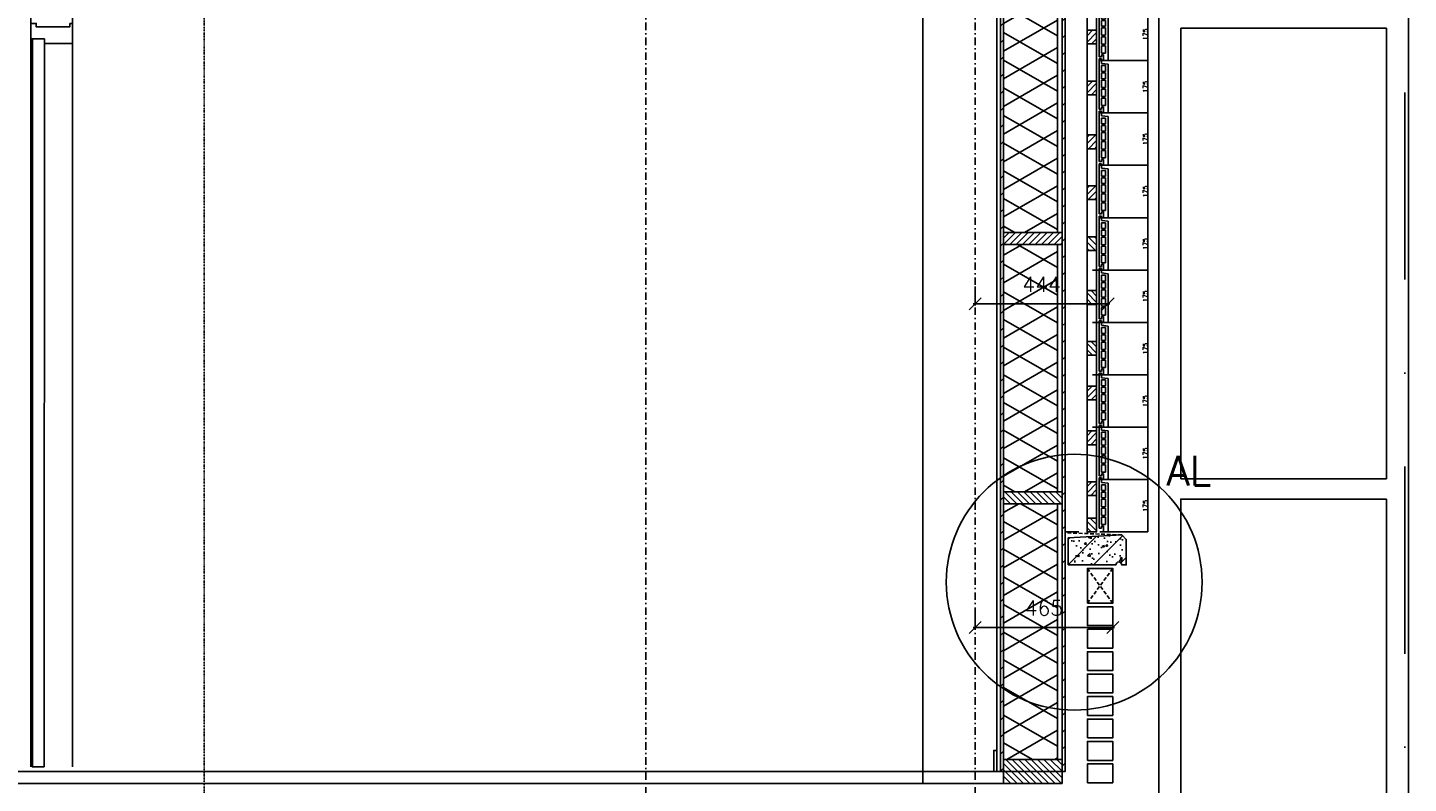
# Model space of a CAD drawing. Extents: x 149262 to 371235, y 141599 to 287858.
# Tile 54 of 60: x 160423 to 165035, y 189402 to 191927. Entities that reach past the tile are written whole.
import ezdxf

# ---------------------------------------------------------------- set-up
doc = ezdxf.new("R2010")
doc.units = 0
doc.header["$LTSCALE"] = 50
doc.header["$MEASUREMENT"] = 0
doc.header["$PDMODE"] = 3
doc.header["$PDSIZE"] = 0.1
for name, pattern in [('DASHDOT', [1, 0.5, -0.25, 0, -0.25]), ('DD1', [2.66667, 1.66667, -0.5, 0, -0.5]), ('HIDDEN', [0.375, 0.25, -0.125])]:
    doc.linetypes.add(name, pattern=pattern)
doc.layers.get('0').update_dxf_attribs({"linetype": 'CONTINUOUS'})
doc.layers.get('DEFPOINTS').update_dxf_attribs({"linetype": 'CONTINUOUS'})
for name, color, linetype in [('_DETAILNUMMERS', 4, 'CONTINUOUS'), ('_DETAILNUMMERSTEKST', 4, 'CONTINUOUS'), ('A--01A1_ACEER', 1, 'CONTINUOUS'), ('A--A21--_F-23-', 9, 'CONTINUOUS'), ('A--A25--_F--3-', 9, 'CONTINUOUS'), ('A--A26--_F--3-', 9, 'CONTINUOUS'), ('A--A42--_F--3-', 9, 'CONTINUOUS'), ('A--A42--_F-23-', 9, 'CONTINUOUS'), ('A--L13DC4_VLOEREN', 4, 'HIDDEN'), ('A--L21--', 3, 'CONTINUOUS'), ('A--L21D1_BUITENWAND', 1, 'CONTINUOUS'), ('A--L21D3_BUITENWAND', 3, 'CONTINUOUS'), ('A--L21DC1_BUITENWAND', 1, 'HIDDEN'), ('A--L23--', 7, 'CONTINUOUS'), ('A--L23--_F--3-', 7, 'CONTINUOUS'), ('A--L25--', 7, 'CONTINUOUS'), ('A--L25--_F-23-', 7, 'CONTINUOUS'), ('A--L26--_F--3-', 7, 'CONTINUOUS'), ('A--L31--', 2, 'CONTINUOUS'), ('A--L31A1_BUITENKOZIJN', 1, 'CONTINUOUS'), ('A--L32--_F123-', 1, 'CONTINUOUS'), ('A--L42--', 7, 'CONTINUOUS'), ('A--L42--_F--3-', 7, 'CONTINUOUS'), ('A--L42--_F-23-', 7, 'CONTINUOUS'), ('A--M$1A-_F123-', 1, 'CONTINUOUS'), ('STRAMIEN', 8, 'DD1'), ('X--LR---_CP', 7, 'CONTINUOUS')]:
    doc.layers.add(name, color=color, linetype=linetype)
doc.styles.add('ALFA-0_25', font='ROMANS')
doc.styles.add('HIEMSTRA', font='romans.shx')
doc.dimstyles.new('ALFA25', dxfattribs={"dimtxt": 50, "dimasz": 2, "dimexe": 0.3, "dimexo": 0.3, "dimgap": 2, "dimtad": 1, "dimdec": 0, "dimzin": 0, "dimdsep": 46, "dimtxsty": 'HIEMSTRA', "dimblk1": 'OBLIQUE', "dimblk2": 'OBLIQUE', "dimsah": 1, "dimcen": 0.09, "dimdle": 0.3, "dimclrd": 1, "dimclre": 1, "dimclrt": 2, "dimadec": 0, "dimazin": 0, "dimtfac": 0.75, "dimtdec": 4, "dimtix": 1, "dimtmove": 2, "dimatfit": 3, "dimldrblk": 'OBLIQUE', "dimfxl": 0, "dimtvp": 625, "dimtolj": 1, "dimtzin": 0, "dimarcsym": 0})
doc.dimstyles.new('STANDARD$0', dxfattribs={"dimscale": 30, "dimtxt": 2.5, "dimasz": 2, "dimexe": 2, "dimexo": 0, "dimgap": 2, "dimtad": 1, "dimdec": 0, "dimzin": 0, "dimdsep": 46, "dimtxsty": 'ALFA-0_25', "dimblk1": 'OBLIQUE', "dimblk2": 'OBLIQUE', "dimsah": 1, "dimcen": -3, "dimdle": 2, "dimclrd": 1, "dimclre": 1, "dimclrt": 2, "dimadec": 0, "dimazin": 0, "dimtfac": 0.666667, "dimtofl": 0, "dimtmove": 2, "dimatfit": 3, "dimldrblk": 'OBLIQUE', "dimfxl": 0, "dimtvp": 0.833333, "dimtolj": 1, "dimtzin": 0, "dimarcsym": 0})

# ---------------------------------------------------------------- blocks, each defined once
blk = doc.blocks.new('*U595')
at = {"layer": 'A--A42--_F-23-', "linetype": 'Continuous'}
h = blk.add_hatch(dxfattribs=at)
h.set_pattern_fill('ALFALINE', color=256, scale=40, style=0)
h.set_pattern_definition([(45, (-163884.01, -189441.78), (-28.284271, 28.284271), [])])
h.paths.add_polyline_path([(0, 0), (-5, 0), (-5, 4315.5), (0, 4315.5), (5, 4315.5), (5, 0)])
at = {"layer": 'A--L42--_F-23-', "color": 2, "linetype": 'Continuous'}
for points in [[(0, 0), (-5, 0), (-5, 4315.5), (0, 4315.5)], [(0, 0), (5, 0), (5, 4315.5), (0, 4315.5)]]:
    blk.add_lwpolyline(points, dxfattribs=at)
blk = doc.blocks.new('ARGE175GR')
at = {"layer": 'A--L21D3_BUITENWAND', "color": 8}
for p, q in [((-8, 153), (-30, 150.5)), ((-30, 150.5), (-30, -12.5)), ((-22, 145.5), (-22, 126)), ((-8, 145.5), (-22, 145.5)), ((0, 168), (-8, 168)), ((-8, 153), (-8, 168)), ((-8, 126), (-8, 145.5)), ((0, 0), (0, 168)), ((-8, 126), (-22, 126)), ((-8, 121), (-22, 121)), ((-22, 121), (-22, 102)), ((-22, 102), (-8, 102)), ((-22, 97), (-22, 72)), ((-22, 97), (-8, 97)), ((-8, 102), (-8, 121)), ((-8, 72), (-8, 97)), ((-22, 72), (-8, 72)), ((-22, 67), (-22, 42)), ((-22, 67), (-8, 67)), ((-8, 42), (-8, 67)), ((-22, 42), (-8, 42)), ((-22, 37), (-22, 12)), ((-22, 37), (-8, 37)), ((-22, 12), (-8, 12)), ((-15, 7), (-15, -12.5)), ((-15, 7), (-8, 7)), ((-8, 12), (-8, 37)), ((-8, 7), (-8, 0)), ((-8, 0), (0, 0)), ((-30, -12.5), (-15, -12.5))]:
    blk.add_line(p, q, dxfattribs=at)
blk = doc.blocks.new('_OBLIQUE')
at = {"color": 0, "linetype": 'ByBlock'}
blk.add_line((-0.5, -0.5), (0.5, 0.5), dxfattribs=at)
blk = doc.blocks.new('*D299')
at = {"layer": 'A--M$1A-_F123-', "color": 1, "lineweight": -2}
for p, q in [((163980.1, 190591.8), (164164.6, 190591.8)), ((164164.6, 190416.7), (164164.6, 190591.9)), ((164005.1, 190416.8), (164164.6, 190416.8))]:
    blk.add_line(p, q, dxfattribs=at)
at = {"layer": 'DEFPOINTS', "color": 0}
for p in [(163980, 190591.8), (164164.6, 190591.8), (164005, 190416.8)]:
    blk.add_point(p, dxfattribs=at)
at = {"layer": 'A--M$1A-_F123-', "color": 1, "lineweight": -2, "xscale": 0.6, "yscale": 0.6, "zscale": 0.6}
for p, rotation in [((164164.6, 190591.8), 90), ((164164.6, 190416.8), 270)]:
    blk.add_blockref('_OBLIQUE', p, dxfattribs=dict(at, rotation=rotation))
at = {"layer": 'A--M$1A-_F123-', "color": 2, "insert": (164156.5, 190504.3), "char_height": 15, "attachment_point": 5, "rotation": 90, "style": 'HIEMSTRA'}
blk.add_mtext('\\A1;175', dxfattribs=at)
blk = doc.blocks.new('*D300')
at = {"layer": 'A--M$1A-_F123-', "color": 1, "lineweight": -2}
for p, q in [((163980.1, 190766.8), (164164.6, 190766.8)), ((164164.6, 190591.7), (164164.6, 190766.9)), ((163980.1, 190591.8), (164164.6, 190591.8))]:
    blk.add_line(p, q, dxfattribs=at)
at = {"layer": 'DEFPOINTS', "color": 0}
for p in [(163980, 190766.8), (164164.6, 190766.8), (163980, 190591.8)]:
    blk.add_point(p, dxfattribs=at)
at = {"layer": 'A--M$1A-_F123-', "color": 1, "lineweight": -2, "xscale": 0.6, "yscale": 0.6, "zscale": 0.6}
for p, rotation in [((164164.6, 190766.8), 90), ((164164.6, 190591.8), 270)]:
    blk.add_blockref('_OBLIQUE', p, dxfattribs=dict(at, rotation=rotation))
at = {"layer": 'A--M$1A-_F123-', "color": 2, "insert": (164156.5, 190679.3), "char_height": 15, "attachment_point": 5, "rotation": 90, "style": 'HIEMSTRA'}
blk.add_mtext('\\A1;175', dxfattribs=at)
blk = doc.blocks.new('*D301')
at = {"layer": 'A--M$1A-_F123-', "color": 1, "lineweight": -2}
for p, q in [((163980.1, 190941.8), (164164.6, 190941.8)), ((164164.6, 190766.7), (164164.6, 190941.9)), ((163980.1, 190766.8), (164164.6, 190766.8))]:
    blk.add_line(p, q, dxfattribs=at)
at = {"layer": 'DEFPOINTS', "color": 0}
for p in [(163980, 190941.8), (164164.6, 190941.8), (163980, 190766.8)]:
    blk.add_point(p, dxfattribs=at)
at = {"layer": 'A--M$1A-_F123-', "color": 1, "lineweight": -2, "xscale": 0.6, "yscale": 0.6, "zscale": 0.6}
for p, rotation in [((164164.6, 190941.8), 90), ((164164.6, 190766.8), 270)]:
    blk.add_blockref('_OBLIQUE', p, dxfattribs=dict(at, rotation=rotation))
at = {"layer": 'A--M$1A-_F123-', "color": 2, "insert": (164156.5, 190854.3), "char_height": 15, "attachment_point": 5, "rotation": 90, "style": 'HIEMSTRA'}
blk.add_mtext('\\A1;175', dxfattribs=at)
blk = doc.blocks.new('*D302')
at = {"layer": 'A--M$1A-_F123-', "color": 1, "lineweight": -2}
for p, q in [((163980.1, 191116.8), (164164.6, 191116.8)), ((164164.6, 190941.7), (164164.6, 191116.9)), ((163980.1, 190941.8), (164164.6, 190941.8))]:
    blk.add_line(p, q, dxfattribs=at)
at = {"layer": 'DEFPOINTS', "color": 0}
for p in [(163980, 191116.8), (164164.6, 191116.8), (163980, 190941.8)]:
    blk.add_point(p, dxfattribs=at)
at = {"layer": 'A--M$1A-_F123-', "color": 1, "lineweight": -2, "xscale": 0.6, "yscale": 0.6, "zscale": 0.6}
for p, rotation in [((164164.6, 191116.8), 90), ((164164.6, 190941.8), 270)]:
    blk.add_blockref('_OBLIQUE', p, dxfattribs=dict(at, rotation=rotation))
at = {"layer": 'A--M$1A-_F123-', "color": 2, "insert": (164156.5, 191029.3), "char_height": 15, "attachment_point": 5, "rotation": 90, "style": 'HIEMSTRA'}
blk.add_mtext('\\A1;175', dxfattribs=at)
blk = doc.blocks.new('*D303')
at = {"layer": 'A--M$1A-_F123-', "color": 1, "lineweight": -2}
for p, q in [((164005.1, 191291.8), (164164.6, 191291.8)), ((164164.6, 191116.7), (164164.6, 191291.9)), ((164005.1, 191116.8), (164164.6, 191116.8))]:
    blk.add_line(p, q, dxfattribs=at)
at = {"layer": 'DEFPOINTS', "color": 0}
for p in [(164005, 191291.8), (164164.6, 191291.8), (164005, 191116.8)]:
    blk.add_point(p, dxfattribs=at)
at = {"layer": 'A--M$1A-_F123-', "color": 1, "lineweight": -2, "xscale": 0.6, "yscale": 0.6, "zscale": 0.6}
for p, rotation in [((164164.6, 191291.8), 90), ((164164.6, 191116.8), 270)]:
    blk.add_blockref('_OBLIQUE', p, dxfattribs=dict(at, rotation=rotation))
at = {"layer": 'A--M$1A-_F123-', "color": 2, "insert": (164156.5, 191204.3), "char_height": 15, "attachment_point": 5, "rotation": 90, "style": 'HIEMSTRA'}
blk.add_mtext('\\A1;175', dxfattribs=at)
blk = doc.blocks.new('*D304')
at = {"layer": 'A--M$1A-_F123-', "color": 1, "lineweight": -2}
for p, q in [((164005.1, 191466.8), (164164.6, 191466.8)), ((164164.6, 191291.7), (164164.6, 191466.9)), ((164005.1, 191291.8), (164164.6, 191291.8))]:
    blk.add_line(p, q, dxfattribs=at)
at = {"layer": 'DEFPOINTS', "color": 0}
for p in [(164005, 191466.8), (164164.6, 191466.8), (164005, 191291.8)]:
    blk.add_point(p, dxfattribs=at)
at = {"layer": 'A--M$1A-_F123-', "color": 1, "lineweight": -2, "xscale": 0.6, "yscale": 0.6, "zscale": 0.6}
for p, rotation in [((164164.6, 191466.8), 90), ((164164.6, 191291.8), 270)]:
    blk.add_blockref('_OBLIQUE', p, dxfattribs=dict(at, rotation=rotation))
at = {"layer": 'A--M$1A-_F123-', "color": 2, "insert": (164156.5, 191379.3), "char_height": 15, "attachment_point": 5, "rotation": 90, "style": 'HIEMSTRA'}
blk.add_mtext('\\A1;175', dxfattribs=at)
blk = doc.blocks.new('*D305')
at = {"layer": 'A--M$1A-_F123-', "color": 1, "lineweight": -2}
for p, q in [((164005.1, 191641.8), (164164.6, 191641.8)), ((164164.6, 191466.7), (164164.6, 191641.9)), ((164058.8, 191466.8), (164164.6, 191466.8))]:
    blk.add_line(p, q, dxfattribs=at)
at = {"layer": 'DEFPOINTS', "color": 0}
for p in [(164005, 191641.8), (164164.6, 191641.8), (164058.7, 191466.8)]:
    blk.add_point(p, dxfattribs=at)
at = {"layer": 'A--M$1A-_F123-', "color": 1, "lineweight": -2, "xscale": 0.6, "yscale": 0.6, "zscale": 0.6}
for p, rotation in [((164164.6, 191641.8), 90), ((164164.6, 191466.8), 270)]:
    blk.add_blockref('_OBLIQUE', p, dxfattribs=dict(at, rotation=rotation))
at = {"layer": 'A--M$1A-_F123-', "color": 2, "insert": (164156.5, 191554.3), "char_height": 15, "attachment_point": 5, "rotation": 90, "style": 'HIEMSTRA'}
blk.add_mtext('\\A1;175', dxfattribs=at)
blk = doc.blocks.new('*D306')
at = {"layer": 'A--M$1A-_F123-', "color": 1, "lineweight": -2}
for p, q in [((164005.1, 191816.8), (164164.6, 191816.8)), ((164164.6, 191641.7), (164164.6, 191816.9)), ((164005.1, 191641.8), (164164.6, 191641.8))]:
    blk.add_line(p, q, dxfattribs=at)
at = {"layer": 'DEFPOINTS', "color": 0}
for p in [(164005, 191816.8), (164164.6, 191816.8), (164005, 191641.8)]:
    blk.add_point(p, dxfattribs=at)
at = {"layer": 'A--M$1A-_F123-', "color": 1, "lineweight": -2, "xscale": 0.6, "yscale": 0.6, "zscale": 0.6}
for p, rotation in [((164164.6, 191816.8), 90), ((164164.6, 191641.8), 270)]:
    blk.add_blockref('_OBLIQUE', p, dxfattribs=dict(at, rotation=rotation))
at = {"layer": 'A--M$1A-_F123-', "color": 2, "insert": (164156.5, 191729.3), "char_height": 15, "attachment_point": 5, "rotation": 90, "style": 'HIEMSTRA'}
blk.add_mtext('\\A1;175', dxfattribs=at)
blk = doc.blocks.new('*D307')
at = {"layer": 'A--M$1A-_F123-', "color": 1, "lineweight": -2}
for p, q in [((164005.1, 191991.8), (164164.6, 191991.8)), ((164164.6, 191816.7), (164164.6, 191991.9)), ((164005.1, 191816.8), (164164.6, 191816.8))]:
    blk.add_line(p, q, dxfattribs=at)
at = {"layer": 'DEFPOINTS', "color": 0}
for p in [(164005, 191991.8), (164164.6, 191991.8), (164005, 191816.8)]:
    blk.add_point(p, dxfattribs=at)
at = {"layer": 'A--M$1A-_F123-', "color": 1, "lineweight": -2, "xscale": 0.6, "yscale": 0.6, "zscale": 0.6}
for p, rotation in [((164164.6, 191991.8), 90), ((164164.6, 191816.8), 270)]:
    blk.add_blockref('_OBLIQUE', p, dxfattribs=dict(at, rotation=rotation))
at = {"layer": 'A--M$1A-_F123-', "color": 2, "insert": (164156.5, 191904.3), "char_height": 15, "attachment_point": 5, "rotation": 90, "style": 'HIEMSTRA'}
blk.add_mtext('\\A1;175', dxfattribs=at)
blk = doc.blocks.new('*U593')
at = {"layer": 'A--A42--_F-23-', "linetype": 'Continuous'}
h = blk.add_hatch(dxfattribs=at)
h.set_pattern_fill('ALFALINE', color=256, scale=40, style=0)
h.set_pattern_definition([(45, (-163678.01, -189441.78), (-28.284271, 28.284271), [])])
h.paths.add_polyline_path([(0, 0), (-5, 0), (-5, 2542), (0, 2542), (5, 2542), (5, 0)])
at = {"layer": 'A--L42--_F-23-', "color": 2, "linetype": 'Continuous'}
for points in [[(0, 0), (-5, 0), (-5, 2542), (-5, 2542)], [(0, 0), (5, 0), (5, 2542), (5, 2542)]]:
    blk.add_lwpolyline(points, dxfattribs=at)
blk = doc.blocks.new('*D316')
at = {"layer": 'A--M$1A-_F123-', "color": 1, "lineweight": -2}
for p, q in [((164005.1, 190416.8), (164164.6, 190416.8)), ((164164.6, 190241.7), (164164.6, 190416.9)), ((164004.6, 190241.8), (164164.6, 190241.8))]:
    blk.add_line(p, q, dxfattribs=at)
at = {"layer": 'DEFPOINTS', "color": 0}
for p in [(164005, 190416.8), (164164.6, 190416.8), (164004.5, 190241.8)]:
    blk.add_point(p, dxfattribs=at)
at = {"layer": 'A--M$1A-_F123-', "color": 1, "lineweight": -2, "xscale": 0.6, "yscale": 0.6, "zscale": 0.6}
for p, rotation in [((164164.6, 190416.8), 90), ((164164.6, 190241.8), 270)]:
    blk.add_blockref('_OBLIQUE', p, dxfattribs=dict(at, rotation=rotation))
at = {"layer": 'A--M$1A-_F123-', "color": 2, "insert": (164156.5, 190329.3), "char_height": 15, "attachment_point": 5, "rotation": 90, "style": 'HIEMSTRA'}
blk.add_mtext('\\A1;175', dxfattribs=at)
blk = doc.blocks.new('NH40_196')
at = {"layer": 'A--A25--_F--3-'}
h = blk.add_hatch(dxfattribs=at)
h.set_pattern_fill('ALFALINE', color=256, scale=15, style=0, pattern_type=2)
h.set_pattern_definition([(45, (-6, 0), (-10.6066, 10.6066), [])])
h.paths.add_polyline_path([(0, 0), (0, 196), (40, 196), (40, 0)])
at = {"layer": 'A--L25--_F-23-', "color": 2, "linetype": 'Continuous'}
blk.add_lwpolyline([(0, 0), (0, 196), (40, 196), (40, 0)], close=True, dxfattribs=at)
at = {"layer": 'X--LR---_CP'}
for p in [(0, 0), (0, 0), (40, 0)]:
    blk.add_point(p, dxfattribs=at)
blk = doc.blocks.new('*U592')
at = {"layer": 'A--A42--_F--3-', "linetype": 'Continuous'}
h = blk.add_hatch(dxfattribs=at)
h.set_pattern_fill('ALFALINE', color=256, scale=40, angle=45, style=0)
h.set_pattern_definition([(90, (-163666.76, -189441.78), (-40, 7e-15), [])])
h.paths.add_polyline_path([(0, 0), (-6.2, 0), (-6.2, 2692), (0, 2692), (6.2, 2692), (6.2, 0)])
at = {"layer": 'A--L42--_F--3-', "color": 3, "linetype": 'Continuous'}
for points in [[(0, 0), (-6.2, 0), (-6.2, 2692), (0, 2692)], [(0, 0), (6.2, 0), (6.2, 2692), (0, 2692)]]:
    blk.add_lwpolyline(points, dxfattribs=at)
blk = doc.blocks.new('HOUT46X32')
at = {"layer": 'A--A25--_F--3-'}
h = blk.add_hatch(dxfattribs=at)
h.set_pattern_fill('ALFALINE', color=256, scale=15, style=0, pattern_type=2)
h.set_pattern_definition([(45, (0, 0), (-10.6066, 10.6066), [])])
h.paths.add_polyline_path([(0, 0), (0, 46), (32, 46), (32, 0)])
at = {"layer": 'A--L25--_F-23-', "color": 2, "linetype": 'Continuous'}
blk.add_lwpolyline([(0, 0), (0, 46), (32, 46), (32, 0)], close=True, dxfattribs=at)
at = {"layer": 'X--LR---_CP'}
for p in [(0, 0), (0, 0), (32, 0)]:
    blk.add_point(p, dxfattribs=at)
blk = doc.blocks.new('ARGETON175')
at = {"layer": 'A--L21D3_BUITENWAND'}
for p, q in [((-8, 153), (-30, 150.5)), ((-30, 150.5), (-30, -12.5)), ((-22, 145.5), (-22, 126)), ((-8, 145.5), (-22, 145.5)), ((0, 168), (-8, 168)), ((-8, 153), (-8, 168)), ((-8, 126), (-8, 145.5)), ((0, 0), (0, 168)), ((-8, 126), (-22, 126)), ((-8, 121), (-22, 121)), ((-22, 121), (-22, 102)), ((-22, 102), (-8, 102)), ((-22, 97), (-22, 72)), ((-22, 97), (-8, 97)), ((-8, 102), (-8, 121)), ((-8, 72), (-8, 97)), ((-22, 72), (-8, 72)), ((-22, 67), (-22, 42)), ((-22, 67), (-8, 67)), ((-8, 42), (-8, 67)), ((-22, 42), (-8, 42)), ((-22, 37), (-22, 12)), ((-22, 37), (-8, 37)), ((-22, 12), (-8, 12)), ((-15, 7), (-15, -12.5)), ((-15, 7), (-8, 7)), ((-8, 12), (-8, 37)), ((-8, 7), (-8, 0)), ((-8, 0), (0, 0)), ((-30, -12.5), (-15, -12.5))]:
    blk.add_line(p, q, dxfattribs=at)
blk = doc.blocks.new('*U591')
at = {"layer": 'A--L23--_F--3-', "color": 2, "linetype": 'Continuous'}
blk.add_lwpolyline([(0, 0), (0, 20), (4751.7, 20), (4751.7, 0)], dxfattribs=at)
blk = doc.blocks.new('*U589')
at = {"layer": 'A--L23--_F--3-', "color": 2, "linetype": 'Continuous'}
blk.add_lwpolyline([(0, 0), (0, -20), (-4751.7, -20), (-4751.7, 0)], dxfattribs=at)
blk = doc.blocks.new('*D251')
at = {"layer": 'A--M$1A-_F123-', "color": 1, "lineweight": -2}
for p, q in [((163588, 191062), (163588, 190998.4)), ((164032, 191061), (164032, 190998.4)), ((163582, 191004.4), (164038, 191004.4))]:
    blk.add_line(p, q, dxfattribs=at)
at = {"layer": 'DEFPOINTS', "color": 0}
for p in [(163588, 191068), (164032, 191067), (164032, 191004.4)]:
    blk.add_point(p, dxfattribs=at)
at = {"layer": 'A--M$1A-_F123-', "color": 1, "lineweight": -2, "xscale": 40, "yscale": 40, "zscale": 40, "rotation": 180}
blk.add_blockref('_OBLIQUE', (163588, 191004.4), dxfattribs=at)
at = {"layer": 'A--M$1A-_F123-', "color": 1, "lineweight": -2, "xscale": 40, "yscale": 40, "zscale": 40}
blk.add_blockref('_OBLIQUE', (164032, 191004.4), dxfattribs=at)
at = {"layer": 'A--M$1A-_F123-', "color": 2, "insert": (163810, 191069.4), "char_height": 50, "attachment_point": 5, "style": 'HIEMSTRA'}
blk.add_mtext('\\A1;444', dxfattribs=at)
blk = doc.blocks.new('*D252')
at = {"layer": 'A--M$1A-_F123-', "color": 1, "lineweight": -2}
for p, q in [((163588, 189980.2), (163588, 189916.6)), ((164048, 189982.3), (164048, 189916.6)), ((163582, 189922.6), (164054, 189922.6))]:
    blk.add_line(p, q, dxfattribs=at)
at = {"layer": 'DEFPOINTS', "color": 0}
for p in [(163588, 189986.2), (164048, 189988.3), (164048, 189922.6)]:
    blk.add_point(p, dxfattribs=at)
at = {"layer": 'A--M$1A-_F123-', "color": 1, "lineweight": -2, "xscale": 40, "yscale": 40, "zscale": 40, "rotation": 180}
blk.add_blockref('_OBLIQUE', (163588, 189922.6), dxfattribs=at)
at = {"layer": 'A--M$1A-_F123-', "color": 1, "lineweight": -2, "xscale": 40, "yscale": 40, "zscale": 40}
blk.add_blockref('_OBLIQUE', (164048, 189922.6), dxfattribs=at)
at = {"layer": 'A--M$1A-_F123-', "color": 2, "insert": (163818, 189987.6), "char_height": 50, "attachment_point": 5, "style": 'HIEMSTRA'}
blk.add_mtext('\\A1;465', dxfattribs=at)

msp = doc.modelspace()

# ---------------------------------------------------------------- hatches: boundary and pattern name
at = {"layer": 'A--A21--_F-23-'}
h = msp.add_hatch(dxfattribs=at)
h.set_pattern_fill('ALFAISO', color=256, scale=80, angle=270, style=0, pattern_type=2)
h.set_pattern_definition([(30, (93736.86, 295017.32), (40, -69.28203), []), (330, (93736.86, 295017.32), (-40, -69.28203), [])])
h.paths.add_polyline_path([(163781, 192068.8), (163863, 192068.8), (163863, 191242.4), (163683, 191242.4), (163683, 192068.8), (163781, 192068.8), (163756.8, 192068.8)])
h = msp.add_hatch(dxfattribs=at)
h.set_pattern_fill('ALFAISO', color=256, scale=80, angle=270, style=0, pattern_type=2)
h.set_pattern_definition([(30, (93736.86, 294150.96), (40, -69.28203), []), (330, (93736.86, 294150.96), (-40, -69.28203), [])])
h.paths.add_polyline_path([(163781, 191202.4), (163863, 191202.4), (163863, 190376.1), (163683, 190376.1), (163683, 191202.4), (163781, 191202.4), (163756.8, 191202.4)])
h = msp.add_hatch(dxfattribs=at)
h.set_pattern_fill('ALFAISO', color=256, scale=80, angle=270, style=0, pattern_type=2)
h.set_pattern_definition([(330, (93736.86, 86645.88), (40, 69.28203), []), (30, (93736.86, 86645.88), (-40, 69.28203), [])])
h.paths.add_polyline_path([(163773, 189481.8), (163863, 189481.8), (163863, 190336.1), (163683, 190336.1), (163683, 189481.8)])
at = {"layer": 'A--A26--_F--3-'}
h = msp.add_hatch(dxfattribs=at)
h.set_pattern_fill('ALFABET', color=9, scale=10, style=0)
h.set_pattern_definition([(45, (-151.275, 90145.88), (-42.426407, 42.426407), []), (50, (-151.275, 90145.88), (71.726018, -6.275213), [7.5, -82.5]), (355, (-151.275, 90145.88), (-13.875133, 75.219213), [6, -66]), (100.4514, (-145.3, 90145.36), (57.850938, 68.943954), [6.37402, -70.11421]), (46.1842, (-151.275, 90165.88), (106.724105, -16.5519), [11.25, -123.75]), (96.6356, (-142.38, 90164.5), (93.46627, 97.411787), [9.56103, -105.1713]), (351.1842, (-151.28, 90165.88), (93.466195, 97.41186), [9, -99]), (21, (-141.275, 90160.88), (59.690705, -40.261889), [7.5, -82.5]), (326, (-141.275, 90160.88), (24.331533, 72.515005), [6, -66]), (71.4514, (-136.3, 90157.527), (84.022263, 32.25305), [6.37402, -70.11421]), (37.5, (-151.275, 90145.882), (1.2159855, 33.2893854), [0, -65.2, 0, -67, 0, -66.25]), (7.5, (-151.275, 90145.88), (26.306954, 39.441171), [0, -38.2, 0, -63.7, 0, -25.25]), (327.5, (-173.575, 90145.882), (53.3822436, -2.255487), [0, -25, 0, -78, 0, -103.5]), (317.5, (-183.575, 90145.88), (58.318617, 10.010498), [0, -32.5, 0, -51.8, 0, -73.5]), (317.5, (-183.575, 90145.88), (58.318617, 10.010498), [0, -32.5, 0, -51.8, 0, -73.5])])
edge = h.paths.add_edge_path()
edge.add_line((163899, 190131.8), (163899, 190222.1))
edge.add_line((163899, 190222.1), (164078, 190231.8))
edge.add_line((164078, 190231.8), (164093, 190216.8))
edge.add_line((164093, 190216.8), (164093, 190131.8))
edge.add_line((164093, 190131.8), (164078, 190131.8))
edge.add_arc((164068, 190131.8), 10, 0, 180)
edge.add_line((164058, 190131.8), (163899, 190131.8))

# ---------------------------------------------------------------- linework, layer by layer
at = {"layer": '_DETAILNUMMERS'}
msp.add_circle((163919.1, 190073.9), 427.3, dxfattribs=at)
at = {"layer": 'A--01A1_ACEER', "linetype": 'Continuous'}
msp.add_line((163413, 191288.4), (163413, 190876.8), dxfattribs=at)
at = {"layer": 'A--01A1_ACEER'}
msp.add_line((158889.9, 189441.8), (161536.2, 189441.8), dxfattribs=at)
at = {"layer": 'A--L13DC4_VLOEREN'}
msp.add_lwpolyline([(164078, 190231.8), (163889, 190239.1), (163889, 190497.1)], dxfattribs=at)
at = {"layer": 'A--L21--'}
for points in [[(163781, 192068.8), (163863, 192068.8), (163863, 191242.4), (163683, 191242.4), (163683, 192068.8), (163781, 192068.8), (163756.8, 192068.8)], [(163781, 191202.4), (163863, 191202.4), (163863, 190376.1), (163683, 190376.1), (163683, 191202.4), (163781, 191202.4), (163756.8, 191202.4)], [(163773, 189481.8), (163863, 189481.8), (163863, 190336.1), (163683, 190336.1), (163683, 189481.8), (163773, 189481.8), (163773, 189481.8)], [(163963, 190003.8), (164048, 190003.8), (164048, 190119.8), (163963, 190119.8)], [(163963, 190003.8), (164048, 190003.8), (164048, 190119.8), (163963, 190119.8)], [(163963, 189991.8), (164048, 189991.8), (164048, 189928.8), (163963, 189928.8)], [(163963, 189991.8), (164048, 189991.8), (164048, 189928.8), (163963, 189928.8)], [(163963, 189916.8), (164048, 189916.8), (164048, 189853.8), (163963, 189853.8)], [(163963, 189916.8), (164048, 189916.8), (164048, 189853.8), (163963, 189853.8)], [(163963, 189778.8), (164048, 189778.8), (164048, 189841.8), (163963, 189841.8)], [(163963, 189778.8), (164048, 189778.8), (164048, 189841.8), (163963, 189841.8)], [(163963, 189703.8), (164048, 189703.8), (164048, 189766.8), (163963, 189766.8)], [(163963, 189703.8), (164048, 189703.8), (164048, 189766.8), (163963, 189766.8)], [(163963, 189628.8), (164048, 189628.8), (164048, 189691.8), (163963, 189691.8)], [(163963, 189628.8), (164048, 189628.8), (164048, 189691.8), (163963, 189691.8)], [(163963, 189553.8), (164048, 189553.8), (164048, 189616.8), (163963, 189616.8)], [(163963, 189553.8), (164048, 189553.8), (164048, 189616.8), (163963, 189616.8)], [(163963, 189478.8), (164048, 189478.8), (164048, 189541.8), (163963, 189541.8)], [(163963, 189478.8), (164048, 189478.8), (164048, 189541.8), (163963, 189541.8)], [(163963, 189403.8), (164048, 189403.8), (164048, 189466.8), (163963, 189466.8)], [(163963, 189403.8), (164048, 189403.8), (164048, 189466.8), (163963, 189466.8)]]:
    msp.add_lwpolyline(points, close=True, dxfattribs=at)
at = {"layer": 'A--L21D1_BUITENWAND'}
msp.add_lwpolyline([(162588, 192651.8), (162588, 192501.8), (163413, 192501.8), (163413, 189401.8)], dxfattribs=at)
at = {"layer": 'A--L21DC1_BUITENWAND'}
msp.add_lwpolyline([(164048, 190003.8), (163963, 190119.8), (164048, 190119.8), (163963, 190003.8)], close=True, dxfattribs=at)
at = {"layer": 'A--L23--'}
msp.add_lwpolyline([(163660.5, 189441.8), (163650.5, 189441.8), (163650.5, 189511.8), (163660.5, 189511.8)], close=True, dxfattribs=at)
at = {"layer": 'A--L26--_F--3-', "color": 4, "linetype": 'Continuous'}
msp.add_lwpolyline([(163899, 190131.8), (163899, 190222.1), (164078, 190231.8), (164093, 190216.8), (164093, 190131.8), (164078, 190131.8, 1), (164058, 190131.8), (163899, 190131.8, -2.554115), (163899, 190131.8)], format="xyb", close=True, dxfattribs=at)
at = {"layer": 'A--L31--'}
for p, q in [((163994, 193757.3), (163994, 190268.1)), ((163962, 193711.3), (163962, 190268.1)), ((164202, 185291.8), (164202, 193184.6)), ((165035.4, 185291.8), (165035.4, 193184.6)), ((163962, 190270.3), (163962, 190241.8)), ((163935, 190241.8), (163889, 190241.8))]:
    msp.add_line(p, q, dxfattribs=at)
at = {"layer": 'A--L31A1_BUITENKOZIJN'}
for p, q in [((164274.9, 191924.8), (164962.4, 191924.8)), ((164274.9, 190418.8), (164274.9, 191924.8)), ((164274.9, 190418.8), (164962.4, 190418.8)), ((164274.9, 190351.8), (164962.4, 190351.8, 0.1)), ((164274.9, 189508.8), (164274.9, 190351.8)), ((164962.4, 189508.8, 0.1), (164962.4, 190351.8, 0.1))]:
    msp.add_line(p, q, dxfattribs=at)
msp.add_lwpolyline([(164962.4, 190418.8), (164962.4, 191924.8)], dxfattribs=at)
msp.add_lwpolyline([(164962.4, 190351.8), (164274.9, 190351.8), (164274.9, 188491.8), (164962.4, 188491.8)], close=True, dxfattribs=at)
at = {"layer": 'A--L32--_F123-', "color": 1}
for p, q in [((160433.3, 189456.8), (160433.5, 192651.8)), ((160572.3, 189456.8), (160572.5, 192651.8))]:
    msp.add_line(p, q, dxfattribs=at)
at = {"layer": 'A--L32--_F123-'}
msp.add_lwpolyline([(160563.5, 191941.1), (160572.5, 191941.1), (160572.5, 191874.1), (160478.8, 191874.1), (160478.8, 191889.1), (160433.5, 191889.1), (160433.5, 191941.1), (160451.5, 191941.1), (160451.5, 191929.1), (160563.5, 191929.1), (160563.5, 191941.1)], close=True, dxfattribs=at)
at = {"layer": 'A--L32--_F123-', "color": 2, "linetype": 'Continuous'}
msp.add_lwpolyline([(160478.6, 189456.8), (160438.6, 189456.8), (160438.7, 191889.1), (160478.7, 191889.1), (160478.6, 189456.8)], close=True, dxfattribs=at)
at = {"layer": 'STRAMIEN', "color": 8, "linetype": 'DASHDOT', "ltscale": 0.1}
msp.add_line((161013, 200460.9), (161013, 180632.6), dxfattribs=at)
at = {"layer": 'STRAMIEN', "linetype": 'DASHDOT'}
for p, q in [((162488, 200460.9), (162488, 180318.1)), ((163588, 200460.9), (163588, 180318.1))]:
    msp.add_line(p, q, dxfattribs=at)
at = {"layer": 'STRAMIEN', "linetype": 'DASHDOT', "ltscale": 25}
msp.add_line((165024, 200460.9), (165024, 180900.2), dxfattribs=at)
at = {"layer": 'STRAMIEN', "color": 8, "linetype": 'DASHDOT', "ltscale": 25}
msp.add_line((160797, 189441.8), (149662.7, 189441.8), dxfattribs=at)

# ---------------------------------------------------------------- block references
at = {"xscale": -1}
for name, p in [('ARGETON175', (164002, 191829.3)), ('ARGETON175', (164002, 191654.3)), ('ARGETON175', (164002, 191479.3)), ('ARGETON175', (164002, 191304.3)), ('ARGETON175', (164002, 191129.3)), ('ARGETON175', (164002, 190954.3)), ('ARGETON175', (164002, 190779.3)), ('ARGE175GR', (164002, 190604.3)), ('ARGETON175', (164002, 190604.3)), ('ARGE175GR', (164002, 190429.3)), ('ARGETON175', (164002, 190429.3)), ('ARGE175GR', (164002, 190254.3)), ('ARGETON175', (164002, 190254.3))]:
    msp.add_blockref(name, p, dxfattribs=at)
at = {"layer": 'A--L23--'}
for name, p in [('*U591', (158931.3, 189421.8)), ('*U589', (163683, 189421.8))]:
    msp.add_blockref(name, p, dxfattribs=at)
at = {"layer": 'A--L25--'}
for name, p, rotation in [('HOUT46X32', (163994, 191918.3), 180), ('HOUT46X32', (163994, 191748.3), 180), ('HOUT46X32', (163994, 191568.3), 180), ('HOUT46X32', (163994, 191398.3), 180), ('HOUT46X32', (163994, 190728.8), 180), ('HOUT46X32', (163994, 190579.3), 180), ('HOUT46X32', (163994, 190409.3), 180), ('NH40_196', (163879, 190336.1), 90), ('NH40_196', (163879, 189441.8), 90), ('NH40_196', (163879, 189401.8), 90)]:
    msp.add_blockref(name, p, dxfattribs=dict(at, rotation=rotation))
at = {"layer": 'A--L25--', "xscale": -1, "rotation": 90}
msp.add_blockref('NH40_196', (163879, 191242.4), dxfattribs=at)
at = {"layer": 'A--L25--', "xscale": -1}
for p in [(163994, 191182.3), (163994, 191002.3), (163994, 190832.3), (163994, 190241.8)]:
    msp.add_blockref('HOUT46X32', p, dxfattribs=at)
at = {"layer": 'A--L42--'}
for name, p in [('*U595', (163884, 189441.8)), ('*U592', (163666.8, 189441.8)), ('*U593', (163678, 189441.8))]:
    msp.add_blockref(name, p, dxfattribs=at)

# ---------------------------------------------------------------- texts
at = {"layer": '_DETAILNUMMERSTEKST', "style": 'HIEMSTRA'}
msp.add_text('AL', height=100, dxfattribs=at).set_placement((164227.5, 190396.7))

# ---------------------------------------------------------------- dimensions: what is measured, and where the dimension line sits
at = {"layer": 'A--M$1A-_F123-'}
for base, p1, p2, picture, middle in [((164164.6, 191991.8), (164005, 191816.8), (164005, 191991.8), '*D307', (164156.5, 191904.3)), ((164164.6, 191816.8), (164005, 191641.8), (164005, 191816.8), '*D306', (164156.5, 191729.3)), ((164164.6, 191641.8), (164058.7, 191466.8), (164005, 191641.8), '*D305', (164156.5, 191554.3)), ((164164.6, 191466.8), (164005, 191291.8), (164005, 191466.8), '*D304', (164156.5, 191379.3)), ((164164.6, 191291.8), (164005, 191116.8), (164005, 191291.8), '*D303', (164156.5, 191204.3)), ((164164.6, 191116.8), (163980, 190941.8), (163980, 191116.8), '*D302', (164156.5, 191029.3)), ((164164.6, 190941.8), (163980, 190766.8), (163980, 190941.8), '*D301', (164156.5, 190854.3)), ((164164.6, 190766.8), (163980, 190591.8), (163980, 190766.8), '*D300', (164156.5, 190679.3)), ((164164.6, 190591.8), (164005, 190416.8), (163980, 190591.8), '*D299', (164156.5, 190504.3)), ((164164.6, 190416.8), (164004.5, 190241.8), (164005, 190416.8), '*D316', (164156.5, 190329.3))]:
    dim = msp.add_linear_dim(base=base, p1=p1, p2=p2, angle=90, dimstyle='ALFA25', override={"dimscale": 0.3}, dxfattribs=at)
    dim.commit()
    dim.dimension.update_dxf_attribs({"geometry": picture, "text_midpoint": middle})
dim = msp.add_linear_dim(base=(164032, 191004.4), p1=(163588, 191068), p2=(164032, 191067), dimstyle='STANDARD$0', override={"dimscale": 20, "dimexe": 0.3, "dimexo": 0.3, "dimtxsty": 'HIEMSTRA', "dimcen": 0.09, "dimdle": 0.3, "dimtfac": 1, "dimtdec": 4, "dimtix": 1, "dimtofl": 1, "dimtvp": 625}, dxfattribs=at)
dim.commit()
dim.dimension.update_dxf_attribs({"geometry": '*D251', "text_midpoint": (163810, 191069.4)})
dim = msp.add_linear_dim(base=(164048, 189922.6), p1=(163588, 189986.2), p2=(164048, 189988.3), text='465', dimstyle='STANDARD$0', override={"dimscale": 20, "dimexe": 0.3, "dimexo": 0.3, "dimtxsty": 'HIEMSTRA', "dimcen": 0.09, "dimdle": 0.3, "dimtfac": 1, "dimtdec": 4, "dimtix": 1, "dimtofl": 1, "dimtvp": 625}, dxfattribs=at)
dim.commit()
dim.dimension.update_dxf_attribs({"geometry": '*D252', "text_midpoint": (163818, 189987.6)})

doc.saveas('drawing.dxf')
